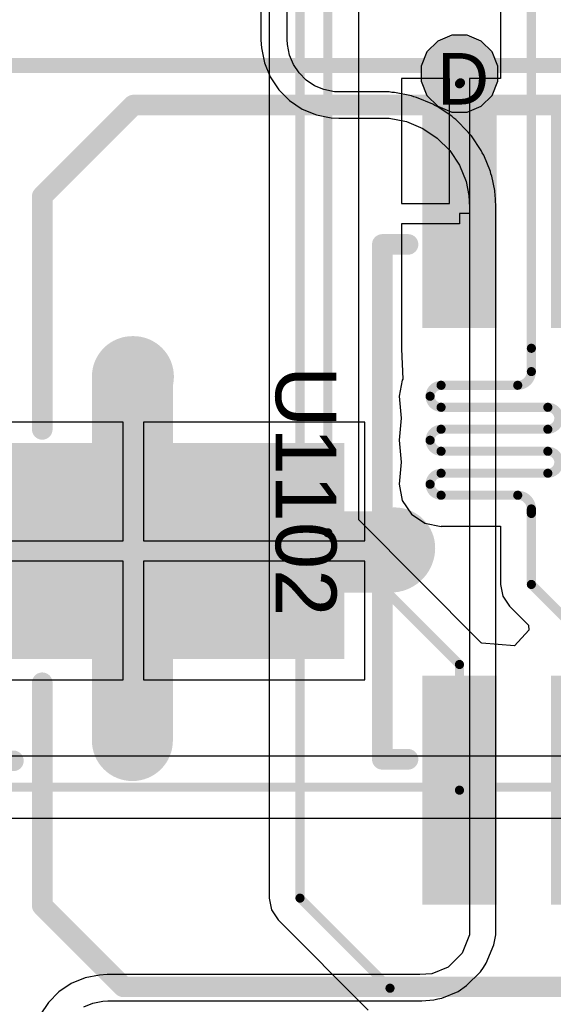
# Model space of a CAD drawing. Header units: inches. Extents: x -6 to 11.2, y -2.2 to 8.3.
# Tile 135 of 256: x 2.346 to 2.553, y 0.433 to 0.815. Entities that reach past the tile are written whole.
import ezdxf

# ---------------------------------------------------------------- set-up
doc = ezdxf.new("R2010")
doc.units = ezdxf.units.IN
doc.header["$MEASUREMENT"] = 0
for name, color, linetype in [('Board Layer Stack Bottom Overlay', 54, 'Continuous'), ('Board Layer Stack Bottom Solder', 6, 'Continuous'), ('Bottom Paste', 16, 'Continuous'), ('Drill Drawing', 1, 'Continuous'), ('Layer  6- Inner', 156, 'Continuous'), ('Layer 1- Top', 1, 'Continuous'), ('Layer 3- Inner', 16, 'Continuous'), ('Layer 4- Inner', 76, 'Continuous'), ('Layer 5- Inner', 90, 'Continuous'), ('Layer 7- PWR', 76, 'Continuous'), ('Layer 8- Bottom', 5, 'Continuous'), ('Top Overlay', 2, 'Continuous'), ('Top Paste', 8, 'Continuous'), ('Top Solder', 216, 'Continuous'), ('Via Holes', 16, 'Continuous')]:
    doc.layers.add(name, color=color, linetype=linetype)
doc.styles.add('Arial', font='txt', dxfattribs={"height": 0.2})

# ---------------------------------------------------------------- blocks, each defined once
blk = doc.blocks.new('SOIC_8___M_______28')
at = {"layer": 'Layer 1- Top'}
for points in [[(-0.0875, 0.0695), (-0.0875, 0.1545), (-0.0625, 0.1545), (-0.0625, 0.0695)], [(-0.0375, 0.0695), (-0.0375, 0.1545), (-0.0125, 0.1545), (-0.0125, 0.0695)], [(0.0125, 0.0695), (0.0125, 0.1545), (0.0375, 0.1545), (0.0375, 0.0695)], [(0.0625, 0.0695), (0.0625, 0.1545), (0.0875, 0.1545), (0.0875, 0.0695)], [(-0.0875, -0.1545), (-0.0875, -0.0695), (-0.0625, -0.0695), (-0.0625, -0.1545)], [(-0.0375, -0.1545), (-0.0375, -0.0695), (-0.0125, -0.0695), (-0.0125, -0.1545)], [(0.0125, -0.1545), (0.0125, -0.0695), (0.0375, -0.0695), (0.0375, -0.1545)], [(0.0625, -0.1545), (0.0625, -0.0695), (0.0875, -0.0695), (0.0875, -0.1545)]]:
    blk.add_hatch(color=7, dxfattribs=at).paths.add_polyline_path(points)
at = {"layer": 'Top Paste'}
for points in [[(-0.0875, 0.0695), (-0.0875, 0.1545), (-0.0625, 0.1545), (-0.0625, 0.0695)], [(-0.0375, 0.0695), (-0.0375, 0.1545), (-0.0125, 0.1545), (-0.0125, 0.0695)], [(0.0125, 0.0695), (0.0125, 0.1545), (0.0375, 0.1545), (0.0375, 0.0695)], [(0.0625, 0.0695), (0.0625, 0.1545), (0.0875, 0.1545), (0.0875, 0.0695)], [(-0.0875, -0.1545), (-0.0875, -0.0695), (-0.0625, -0.0695), (-0.0625, -0.1545)], [(-0.0375, -0.1545), (-0.0375, -0.0695), (-0.0125, -0.0695), (-0.0125, -0.1545)], [(0.0125, -0.1545), (0.0125, -0.0695), (0.0375, -0.0695), (0.0375, -0.1545)], [(0.0625, -0.1545), (0.0625, -0.0695), (0.0875, -0.0695), (0.0875, -0.1545)]]:
    blk.add_hatch(color=8, dxfattribs=at).paths.add_polyline_path(points)
at = {"layer": 'Top Solder'}
for points in [[(-0.08947, 0.06753), (-0.08947, 0.15647), (-0.06053, 0.15647), (-0.06053, 0.06753)], [(-0.03947, 0.06753), (-0.03947, 0.15647), (-0.01053, 0.15647), (-0.01053, 0.06753)], [(0.01053, 0.06753), (0.01053, 0.15647), (0.03947, 0.15647), (0.03947, 0.06753)], [(0.06053, 0.06753), (0.06053, 0.15647), (0.08947, 0.15647), (0.08947, 0.06753)], [(-0.08947, -0.15647), (-0.08947, -0.06753), (-0.06053, -0.06753), (-0.06053, -0.15647)], [(-0.03947, -0.15647), (-0.03947, -0.06753), (-0.01053, -0.06753), (-0.01053, -0.15647)], [(0.01053, -0.15647), (0.01053, -0.06753), (0.03947, -0.06753), (0.03947, -0.15647)], [(0.06053, -0.15647), (0.06053, -0.06753), (0.08947, -0.06753), (0.08947, -0.15647)]]:
    blk.add_hatch(color=216, dxfattribs=at).paths.add_polyline_path(points)
at = {"layer": 'Top Overlay'}
for p, q in [((-0.12272, -0.1215), (-0.1185, -0.11728)), ((-0.1185, -0.11728), (-0.11298, -0.115)), ((-0.11298, -0.115), (-0.11, -0.115)), ((-0.11, -0.115), (-0.10702, -0.115)), ((-0.10702, -0.115), (-0.1015, -0.11728)), ((-0.1015, -0.11728), (-0.09728, -0.1215)), ((-0.125, -0.12702), (-0.12272, -0.1215)), ((-0.09728, -0.1215), (-0.095, -0.12702)), ((-0.125, -0.13298), (-0.125, -0.12702)), ((-0.095, -0.12702), (-0.095, -0.13298)), ((-0.12272, -0.1385), (-0.125, -0.13298)), ((-0.095, -0.13298), (-0.09728, -0.1385)), ((-0.1185, -0.14272), (-0.12272, -0.1385)), ((-0.09728, -0.1385), (-0.1015, -0.14272)), ((-0.11298, -0.145), (-0.1185, -0.14272)), ((-0.11, -0.145), (-0.11298, -0.145)), ((-0.11, -0.145), (-0.11, -0.145)), ((-0.10702, -0.145), (-0.11, -0.145)), ((-0.1015, -0.14272), (-0.10702, -0.145))]:
    blk.add_line(p, q, dxfattribs=at)
for points in [[(-0.095, 0.1, 0.008, 0.008, 0), (-0.105, 0.1, 0.008, 0.008, 0)], [(-0.105, 0.1, 0.008, 0.008, 0), (-0.105, -0.1, 0.008, 0.008, 0)], [(0.105, 0.1, 0.008, 0.008, 0), (0.095, 0.1, 0.008, 0.008, 0)], [(0.105, 0.1, 0.008, 0.008, 0), (0.105, -0.1, 0.008, 0.008, 0)], [(-0.095, -0.1, 0.008, 0.008, 0), (-0.105, -0.1, 0.008, 0.008, 0)], [(0.105, -0.1, 0.008, 0.008, 0), (0.095, -0.1, 0.008, 0.008, 0)]]:
    blk.add_lwpolyline(points, format="xyseb", dxfattribs=at)
for points in [[(-0.107, 0.1, 0.004, 0.004, 1), (-0.103, 0.1, 0.004, 0.004, 1)], [(-0.107, 0.1, 0.004, 0.004, 1), (-0.103, 0.1, 0.004, 0.004, 1)], [(-0.097, 0.1, 0.004, 0.004, 1), (-0.093, 0.1, 0.004, 0.004, 1)], [(0.093, 0.1, 0.004, 0.004, 1), (0.097, 0.1, 0.004, 0.004, 1)], [(0.103, 0.1, 0.004, 0.004, 1), (0.107, 0.1, 0.004, 0.004, 1)], [(0.103, 0.1, 0.004, 0.004, 1), (0.107, 0.1, 0.004, 0.004, 1)], [(-0.107, -0.1, 0.004, 0.004, 1), (-0.103, -0.1, 0.004, 0.004, 1)], [(-0.107, -0.1, 0.004, 0.004, 1), (-0.103, -0.1, 0.004, 0.004, 1)], [(-0.097, -0.1, 0.004, 0.004, 1), (-0.093, -0.1, 0.004, 0.004, 1)], [(0.093, -0.1, 0.004, 0.004, 1), (0.097, -0.1, 0.004, 0.004, 1)], [(0.103, -0.1, 0.004, 0.004, 1), (0.107, -0.1, 0.004, 0.004, 1)], [(0.103, -0.1, 0.004, 0.004, 1), (0.107, -0.1, 0.004, 0.004, 1)]]:
    blk.add_lwpolyline(points, format="xyseb", close=True, dxfattribs=at)
blk = doc.blocks.new('DO1813_B_88')
at = {"layer": 'Board Layer Stack Bottom Solder'}
for points in [[(-0.09583, 0.08197), (-0.09583, -0.08197), (-0.17976, -0.08197), (-0.17976, 0.08197)], [(0.17976, 0.08197), (0.17976, -0.08197), (0.09583, -0.08197), (0.09583, 0.08197)]]:
    blk.add_hatch(color=6, dxfattribs=at).paths.add_polyline_path(points)
at = {"layer": 'Bottom Paste'}
for points in [[(-0.0978, 0.08), (-0.0978, -0.08), (-0.1778, -0.08), (-0.1778, 0.08)], [(0.1778, 0.08), (0.1778, -0.08), (0.0978, -0.08), (0.0978, 0.08)]]:
    blk.add_hatch(color=16, dxfattribs=at).paths.add_polyline_path(points)
at = {"layer": 'Layer 8- Bottom'}
for points in [[(-0.0978, 0.08), (-0.0978, -0.08), (-0.1778, -0.08), (-0.1778, 0.08)], [(0.1778, 0.08), (0.1778, -0.08), (0.0978, -0.08), (0.0978, 0.08)]]:
    blk.add_hatch(color=7, dxfattribs=at).paths.add_polyline_path(points)
at = {"layer": 'Board Layer Stack Bottom Overlay'}
for points in [[(-0.18504, -0.15748, 0.00591, 0.00591, 0), (-0.18504, 0.15748, 0.00591, 0.00591, 0)], [(-0.18504, 0.15748, 0.00591, 0.00591, 0), (0.18504, 0.15748, 0.00591, 0.00591, 0)], [(0.18504, -0.15748, 0.00591, 0.00591, 0), (0.18504, 0.15748, 0.00591, 0.00591, 0)], [(-0.18504, -0.15748, 0.00591, 0.00591, 0), (0.18504, -0.15748, 0.00591, 0.00591, 0)]]:
    blk.add_lwpolyline(points, format="xyseb", dxfattribs=at)
for points in [[(-0.18652, 0.15748, 0.00295, 0.00295, 1), (-0.18356, 0.15748, 0.00295, 0.00295, 1)], [(-0.18652, 0.15748, 0.00295, 0.00295, 1), (-0.18356, 0.15748, 0.00295, 0.00295, 1)], [(0.18356, 0.15748, 0.00295, 0.00295, 1), (0.18652, 0.15748, 0.00295, 0.00295, 1)], [(0.18356, 0.15748, 0.00295, 0.00295, 1), (0.18652, 0.15748, 0.00295, 0.00295, 1)], [(-0.18652, -0.15748, 0.00295, 0.00295, 1), (-0.18356, -0.15748, 0.00295, 0.00295, 1)], [(-0.18652, -0.15748, 0.00295, 0.00295, 1), (-0.18356, -0.15748, 0.00295, 0.00295, 1)], [(0.18356, -0.15748, 0.00295, 0.00295, 1), (0.18652, -0.15748, 0.00295, 0.00295, 1)], [(0.18356, -0.15748, 0.00295, 0.00295, 1), (0.18652, -0.15748, 0.00295, 0.00295, 1)]]:
    blk.add_lwpolyline(points, format="xyseb", close=True, dxfattribs=at)
blk = doc.blocks.new('ALUM_F8X10_B_136')
at = {"layer": 'Board Layer Stack Bottom Solder'}
blk.add_hatch(color=6, dxfattribs=at).paths.add_polyline_path([(-0.2237, 0.04197), (-0.05976, 0.04197), (-0.05976, -0.04197), (-0.2237, -0.04197)])
at = {"layer": 'Bottom Paste'}
blk.add_hatch(color=16, dxfattribs=at).paths.add_polyline_path([(-0.22173, 0.04), (-0.06173, 0.04), (-0.06173, -0.04), (-0.22173, -0.04)])
at = {"layer": 'Layer 8- Bottom'}
blk.add_hatch(color=7, dxfattribs=at).paths.add_polyline_path([(-0.22173, 0.04), (-0.06173, 0.04), (-0.06173, -0.04), (-0.22173, -0.04)])
at = {"layer": 'Board Layer Stack Bottom Overlay'}
for points in [[(-0.17717, 0.1378, 0.008, 0.008, 0), (-0.14173, 0.17323, 0.008, 0.008, 0)], [(-0.14173, 0.17323, 0.008, 0.008, 0), (0.17717, 0.17323, 0.008, 0.008, 0)], [(-0.17717, 0.04724, 0.008, 0.008, 0), (-0.17717, 0.1378, 0.008, 0.008, 0)], [(-0.17717, -0.1378, 0.008, 0.008, 0), (-0.17717, -0.05118, 0.008, 0.008, 0)], [(-0.2435, -0.0815, 0.008, 0.008, 0), (-0.18839, -0.0815, 0.008, 0.008, 0)], [(-0.17717, -0.1378, 0.008, 0.008, 0), (-0.14567, -0.16929, 0.008, 0.008, 0)], [(-0.14567, -0.16929, 0.008, 0.008, 0), (0.17717, -0.16929, 0.008, 0.008, 0)]]:
    blk.add_lwpolyline(points, format="xyseb", dxfattribs=at)
for points in [[(-0.14373, 0.17323, 0.004, 0.004, 1), (-0.13973, 0.17323, 0.004, 0.004, 1)], [(-0.14373, 0.17323, 0.004, 0.004, 1), (-0.13973, 0.17323, 0.004, 0.004, 1)], [(-0.17917, 0.1378, 0.004, 0.004, 1), (-0.17517, 0.1378, 0.004, 0.004, 1)], [(-0.17917, 0.1378, 0.004, 0.004, 1), (-0.17517, 0.1378, 0.004, 0.004, 1)], [(-0.17917, 0.04724, 0.004, 0.004, 1), (-0.17517, 0.04724, 0.004, 0.004, 1)], [(-0.17917, -0.05118, 0.004, 0.004, 1), (-0.17517, -0.05118, 0.004, 0.004, 1)], [(-0.19039, -0.0815, 0.004, 0.004, 1), (-0.18639, -0.0815, 0.004, 0.004, 1)], [(-0.17917, -0.1378, 0.004, 0.004, 1), (-0.17517, -0.1378, 0.004, 0.004, 1)], [(-0.17917, -0.1378, 0.004, 0.004, 1), (-0.17517, -0.1378, 0.004, 0.004, 1)], [(-0.14767, -0.16929, 0.004, 0.004, 1), (-0.14367, -0.16929, 0.004, 0.004, 1)], [(-0.14767, -0.16929, 0.004, 0.004, 1), (-0.14367, -0.16929, 0.004, 0.004, 1)]]:
    blk.add_lwpolyline(points, format="xyseb", close=True, dxfattribs=at)

msp = doc.modelspace()

# ---------------------------------------------------------------- hatches: boundary and pattern name
at = {"layer": 'Layer 1- Top'}
h = msp.add_hatch(color=7, dxfattribs=at)
edge = h.paths.add_edge_path()
edge.add_arc((2.51654, 0.79409), 0.00984, 0, 360)
at = {"layer": 'Layer 3- Inner'}
h = msp.add_hatch(color=7, dxfattribs=at)
edge = h.paths.add_edge_path()
edge.add_arc((2.51654, 0.79409), 0.00984, 0, 360)
at = {"layer": 'Layer 5- Inner'}
h = msp.add_hatch(color=7, dxfattribs=at)
edge = h.paths.add_edge_path()
edge.add_arc((2.51654, 0.79409), 0.00984, 0, 360)
at = {"layer": 'Layer 7- PWR'}
h = msp.add_hatch(color=7, dxfattribs=at)
edge = h.paths.add_edge_path()
edge.add_arc((2.51654, 0.79409), 0.01492, 0, 360)
at = {"layer": 'Layer 8- Bottom'}
h = msp.add_hatch(color=7, dxfattribs=at)
edge = h.paths.add_edge_path()
edge.add_arc((2.51654, 0.79409), 0.00984, 0, 360)
at = {"layer": 'Via Holes'}
h = msp.add_hatch(color=7, dxfattribs=at)
edge = h.paths.add_edge_path()
edge.add_arc((2.51654, 0.79409), 0.00492, 0, 360)

# ---------------------------------------------------------------- linework, layer by layer
at = {"layer": 'Layer  6- Inner'}
for p, q in [((2.51357, 0.80902), (2.50808, 0.80674)), ((2.5195, 0.80902), (2.51357, 0.80902)), ((2.52499, 0.80674), (2.5195, 0.80902)), ((2.50808, 0.80674), (2.50389, 0.80255)), ((2.52919, 0.80255), (2.52499, 0.80674)), ((2.50389, 0.80255), (2.50161, 0.79706)), ((2.53146, 0.79706), (2.52919, 0.80255)), ((2.50161, 0.79706), (2.50161, 0.79113)), ((2.53146, 0.79113), (2.53146, 0.79706)), ((2.50161, 0.79113), (2.50389, 0.78564)), ((2.52919, 0.78564), (2.53146, 0.79113)), ((2.50389, 0.78564), (2.50808, 0.78144)), ((2.52499, 0.78144), (2.52919, 0.78564)), ((2.50808, 0.78144), (2.51357, 0.77917)), ((2.5195, 0.77917), (2.52499, 0.78144)), ((2.51357, 0.77917), (2.5195, 0.77917)), ((2.77498, 0.52893), (1.93777, 0.52893)), ((2.19435, 0.50493), (2.77001, 0.50493))]:
    msp.add_line(p, q, dxfattribs=at)
msp.add_lwpolyline([(1.88819, 0.51693, 0.00354, 0.00354, 0), (2.77498, 0.51693, 0.00354, 0.00354, 0)], format="xyseb", dxfattribs=at)
at = {"layer": 'Layer 1- Top'}
for p, q in [((2.44253, 1.31648), (2.44253, 0.47382)), ((2.47736, 0.62072), (2.47736, 0.84488)), ((2.53249, 0.83622), (2.53249, 0.79225)), ((2.5126, 0.79225), (2.49404, 0.79225)), ((2.49404, 0.79225), (2.49404, 0.74369)), ((2.5126, 0.74369), (2.5126, 0.79225)), ((2.53249, 0.79225), (2.52047, 0.79225)), ((2.52047, 0.79225), (2.52047, 0.73975)), ((2.49404, 0.74369), (2.5126, 0.74369)), ((2.52047, 0.73975), (2.51654, 0.73975)), ((2.51654, 0.73975), (2.51654, 0.73581)), ((2.51654, 0.73581), (2.49404, 0.73581)), ((2.49404, 0.73581), (2.49404, 0.68725)), ((2.49404, 0.68725), (2.49404, 0.68725)), ((2.49404, 0.68725), (2.49456, 0.67544)), ((2.49428, 0.67502), (2.49303, 0.66876)), ((2.49456, 0.67544), (2.49428, 0.67502)), ((2.49303, 0.66876), (2.49389, 0.66022)), ((2.49389, 0.66022), (2.49303, 0.65167)), ((2.49303, 0.65167), (2.49389, 0.64313)), ((2.49389, 0.64313), (2.49303, 0.63459)), ((2.49303, 0.63459), (2.49428, 0.62833)), ((2.49428, 0.62833), (2.49782, 0.62302)), ((2.52502, 0.57305), (2.47736, 0.62072)), ((2.49782, 0.62302), (2.50313, 0.61947)), ((2.50313, 0.61947), (2.50939, 0.61823)), ((2.50939, 0.61823), (2.50939, 0.61831)), ((2.50939, 0.61831), (2.53249, 0.61831)), ((2.53249, 0.61831), (2.53249, 0.59567)), ((2.53249, 0.59567), (2.5334, 0.59108)), ((2.5334, 0.59108), (2.536, 0.58718)), ((2.536, 0.58718), (2.54339, 0.57979)), ((2.5435, 0.57788), (2.53793, 0.57186)), ((2.54339, 0.57979), (2.5435, 0.57788)), ((2.52519, 0.5728), (2.52502, 0.57305)), ((2.53793, 0.57186), (2.52519, 0.5728)), ((2.44253, 0.47382), (2.44344, 0.46923)), ((2.44344, 0.46923), (2.44604, 0.46533)), ((2.44604, 0.46533), (2.48104, 0.43033))]:
    msp.add_line(p, q, dxfattribs=at)
for points in [[(2.45453, 0.47382, 0.00354, 0.00354, 0), (2.45453, 1.56713, 0.00354, 0.00354, 0)], [(2.46535, 0.61575, 0.00354, 0.00354, 0), (2.46535, 0.84488, 0.00354, 0.00354, 0)], [(2.54449, 0.6874, 0.00354, 0.00354, 0), (2.54449, 0.83622, 0.00354, 0.00354, 0)], [(2.51654, 0.73975, 0.01181, 0.01181, 0), (2.51654, 0.79016, 0.01181, 0.01181, 0)], [(2.51654, 0.79016, 0.00354, 0.00354, 0), (2.51693, 0.79055, 0.00354, 0.00354, 0)], [(2.54449, 0.67835, 0.00354, 0.00354, 0), (2.54449, 0.6874, 0.00354, 0.00354, 0)], [(2.54449, 0.67835, 0.00354, 0.00354, -0.414214), (2.53917, 0.67303, 0.00354, 0.00354, 0)], [(2.50512, 0.66876, 0.00354, 0.00354, -0.414214), (2.50939, 0.67303, 0.00354, 0.00354, 0)], [(2.50939, 0.67303, 0.00354, 0.00354, 0), (2.53917, 0.67303, 0.00354, 0.00354, 0)], [(2.50512, 0.66876, 0.00354, 0.00354, 0), (2.50512, 0.66876, 0.00354, 0.00354, 0)], [(2.50939, 0.66449, 0.00354, 0.00354, -0.414214), (2.50512, 0.66876, 0.00354, 0.00354, 0)], [(2.50939, 0.66449, 0.00354, 0.00354, 0), (2.55089, 0.66449, 0.00354, 0.00354, 0)], [(2.55089, 0.66449, 0.00354, 0.00354, -0.414214), (2.55516, 0.66022, 0.00354, 0.00354, 0)], [(2.55516, 0.66022, 0.00354, 0.00354, -0.414214), (2.55089, 0.65595, 0.00354, 0.00354, 0)], [(2.50512, 0.65167, 0.00354, 0.00354, -0.414214), (2.50939, 0.65595, 0.00354, 0.00354, 0)], [(2.50939, 0.65595, 0.00354, 0.00354, 0), (2.55089, 0.65595, 0.00354, 0.00354, 0)], [(2.50512, 0.65167, 0.00354, 0.00354, 0), (2.50512, 0.65167, 0.00354, 0.00354, 0)], [(2.50939, 0.6474, 0.00354, 0.00354, -0.414214), (2.50512, 0.65167, 0.00354, 0.00354, 0)], [(2.50939, 0.6474, 0.00354, 0.00354, 0), (2.55089, 0.6474, 0.00354, 0.00354, 0)], [(2.55089, 0.6474, 0.00354, 0.00354, -0.414214), (2.55516, 0.64313, 0.00354, 0.00354, 0)], [(2.55516, 0.64313, 0.00354, 0.00354, -0.414214), (2.55089, 0.63886, 0.00354, 0.00354, 0)], [(2.50512, 0.63459, 0.00354, 0.00354, -0.414214), (2.50939, 0.63886, 0.00354, 0.00354, 0)], [(2.50939, 0.63886, 0.00354, 0.00354, 0), (2.55089, 0.63886, 0.00354, 0.00354, 0)], [(2.50512, 0.63459, 0.00354, 0.00354, 0), (2.50512, 0.63459, 0.00354, 0.00354, 0)], [(2.50939, 0.63032, 0.00354, 0.00354, -0.414214), (2.50512, 0.63459, 0.00354, 0.00354, 0)], [(2.50939, 0.63032, 0.00354, 0.00354, 0), (2.53917, 0.63032, 0.00354, 0.00354, 0)], [(2.53917, 0.63032, 0.00354, 0.00354, -0.414214), (2.54449, 0.625, 0.00354, 0.00354, 0)], [(2.54449, 0.62323, 0.00354, 0.00354, 0), (2.54449, 0.625, 0.00354, 0.00354, 0)], [(2.54449, 0.59567, 0.00354, 0.00354, 0), (2.54449, 0.62323, 0.00354, 0.00354, 0)], [(2.46535, 0.61575, 0.00354, 0.00354, 0), (2.51654, 0.56457, 0.00354, 0.00354, 0)], [(2.54449, 0.59567, 0.00354, 0.00354, 0), (2.56654, 0.57362, 0.00354, 0.00354, 0)], [(2.51654, 0.51575, 0.00354, 0.00354, 0), (2.51654, 0.56457, 0.00354, 0.00354, 0)], [(2.45453, 0.47382, 0.00354, 0.00354, 0), (2.48953, 0.43882, 0.00354, 0.00354, 0)], [(2.48953, 0.43882, 0.00354, 0.00354, 0), (2.5963, 0.43882, 0.00354, 0.00354, 0)]]:
    msp.add_lwpolyline(points, format="xyseb", dxfattribs=at)
for points in [[(2.51358, 0.79016, 0.00591, 0.00591, 1), (2.51949, 0.79016, 0.00591, 0.00591, 1)], [(2.51565, 0.79016, 0.00177, 0.00177, 1), (2.51742, 0.79016, 0.00177, 0.00177, 1)], [(2.51604, 0.79055, 0.00177, 0.00177, 1), (2.51781, 0.79055, 0.00177, 0.00177, 1)], [(2.51358, 0.73975, 0.00591, 0.00591, 1), (2.51949, 0.73975, 0.00591, 0.00591, 1)], [(2.5436, 0.6874, 0.00177, 0.00177, 1), (2.54537, 0.6874, 0.00177, 0.00177, 1)], [(2.5436, 0.6874, 0.00177, 0.00177, 1), (2.54537, 0.6874, 0.00177, 0.00177, 1)], [(2.5436, 0.67835, 0.00177, 0.00177, 1), (2.54537, 0.67835, 0.00177, 0.00177, 1)], [(2.5436, 0.67835, 0.00177, 0.00177, 1), (2.54537, 0.67835, 0.00177, 0.00177, 1)], [(2.5085, 0.67303, 0.00177, 0.00177, 1), (2.51028, 0.67303, 0.00177, 0.00177, 1)], [(2.5085, 0.67303, 0.00177, 0.00177, 1), (2.51028, 0.67303, 0.00177, 0.00177, 1)], [(2.53829, 0.67303, 0.00177, 0.00177, 1), (2.54006, 0.67303, 0.00177, 0.00177, 1)], [(2.53829, 0.67303, 0.00177, 0.00177, 1), (2.54006, 0.67303, 0.00177, 0.00177, 1)], [(2.50423, 0.66876, 0.00177, 0.00177, 1), (2.506, 0.66876, 0.00177, 0.00177, 1)], [(2.50423, 0.66876, 0.00177, 0.00177, 1), (2.506, 0.66876, 0.00177, 0.00177, 1)], [(2.50423, 0.66876, 0.00177, 0.00177, 1), (2.506, 0.66876, 0.00177, 0.00177, 1)], [(2.50423, 0.66876, 0.00177, 0.00177, 1), (2.506, 0.66876, 0.00177, 0.00177, 1)], [(2.5085, 0.66449, 0.00177, 0.00177, 1), (2.51028, 0.66449, 0.00177, 0.00177, 1)], [(2.5085, 0.66449, 0.00177, 0.00177, 1), (2.51028, 0.66449, 0.00177, 0.00177, 1)], [(2.55, 0.66449, 0.00177, 0.00177, 1), (2.55177, 0.66449, 0.00177, 0.00177, 1)], [(2.55, 0.66449, 0.00177, 0.00177, 1), (2.55177, 0.66449, 0.00177, 0.00177, 1)], [(2.5085, 0.65595, 0.00177, 0.00177, 1), (2.51028, 0.65595, 0.00177, 0.00177, 1)], [(2.5085, 0.65595, 0.00177, 0.00177, 1), (2.51028, 0.65595, 0.00177, 0.00177, 1)], [(2.55, 0.65595, 0.00177, 0.00177, 1), (2.55177, 0.65595, 0.00177, 0.00177, 1)], [(2.55, 0.65595, 0.00177, 0.00177, 1), (2.55177, 0.65595, 0.00177, 0.00177, 1)], [(2.50423, 0.65167, 0.00177, 0.00177, 1), (2.506, 0.65167, 0.00177, 0.00177, 1)], [(2.50423, 0.65167, 0.00177, 0.00177, 1), (2.506, 0.65167, 0.00177, 0.00177, 1)], [(2.50423, 0.65167, 0.00177, 0.00177, 1), (2.506, 0.65167, 0.00177, 0.00177, 1)], [(2.50423, 0.65167, 0.00177, 0.00177, 1), (2.506, 0.65167, 0.00177, 0.00177, 1)], [(2.5085, 0.6474, 0.00177, 0.00177, 1), (2.51028, 0.6474, 0.00177, 0.00177, 1)], [(2.5085, 0.6474, 0.00177, 0.00177, 1), (2.51028, 0.6474, 0.00177, 0.00177, 1)], [(2.55, 0.6474, 0.00177, 0.00177, 1), (2.55177, 0.6474, 0.00177, 0.00177, 1)], [(2.55, 0.6474, 0.00177, 0.00177, 1), (2.55177, 0.6474, 0.00177, 0.00177, 1)], [(2.5085, 0.63886, 0.00177, 0.00177, 1), (2.51028, 0.63886, 0.00177, 0.00177, 1)], [(2.5085, 0.63886, 0.00177, 0.00177, 1), (2.51028, 0.63886, 0.00177, 0.00177, 1)], [(2.55, 0.63886, 0.00177, 0.00177, 1), (2.55177, 0.63886, 0.00177, 0.00177, 1)], [(2.55, 0.63886, 0.00177, 0.00177, 1), (2.55177, 0.63886, 0.00177, 0.00177, 1)], [(2.50423, 0.63459, 0.00177, 0.00177, 1), (2.506, 0.63459, 0.00177, 0.00177, 1)], [(2.50423, 0.63459, 0.00177, 0.00177, 1), (2.506, 0.63459, 0.00177, 0.00177, 1)], [(2.50423, 0.63459, 0.00177, 0.00177, 1), (2.506, 0.63459, 0.00177, 0.00177, 1)], [(2.50423, 0.63459, 0.00177, 0.00177, 1), (2.506, 0.63459, 0.00177, 0.00177, 1)], [(2.5085, 0.63032, 0.00177, 0.00177, 1), (2.51028, 0.63032, 0.00177, 0.00177, 1)], [(2.5085, 0.63032, 0.00177, 0.00177, 1), (2.51028, 0.63032, 0.00177, 0.00177, 1)], [(2.53829, 0.63032, 0.00177, 0.00177, 1), (2.54006, 0.63032, 0.00177, 0.00177, 1)], [(2.53829, 0.63032, 0.00177, 0.00177, 1), (2.54006, 0.63032, 0.00177, 0.00177, 1)], [(2.5436, 0.625, 0.00177, 0.00177, 1), (2.54537, 0.625, 0.00177, 0.00177, 1)], [(2.5436, 0.625, 0.00177, 0.00177, 1), (2.54537, 0.625, 0.00177, 0.00177, 1)], [(2.5436, 0.62323, 0.00177, 0.00177, 1), (2.54537, 0.62323, 0.00177, 0.00177, 1)], [(2.5436, 0.62323, 0.00177, 0.00177, 1), (2.54537, 0.62323, 0.00177, 0.00177, 1)], [(2.46447, 0.61575, 0.00177, 0.00177, 1), (2.46624, 0.61575, 0.00177, 0.00177, 1)], [(2.46447, 0.61575, 0.00177, 0.00177, 1), (2.46624, 0.61575, 0.00177, 0.00177, 1)], [(2.5436, 0.59567, 0.00177, 0.00177, 1), (2.54537, 0.59567, 0.00177, 0.00177, 1)], [(2.5436, 0.59567, 0.00177, 0.00177, 1), (2.54537, 0.59567, 0.00177, 0.00177, 1)], [(2.51565, 0.56457, 0.00177, 0.00177, 1), (2.51742, 0.56457, 0.00177, 0.00177, 1)], [(2.51565, 0.56457, 0.00177, 0.00177, 1), (2.51742, 0.56457, 0.00177, 0.00177, 1)], [(2.51565, 0.51575, 0.00177, 0.00177, 1), (2.51742, 0.51575, 0.00177, 0.00177, 1)], [(2.45364, 0.47382, 0.00177, 0.00177, 1), (2.45541, 0.47382, 0.00177, 0.00177, 1)], [(2.45364, 0.47382, 0.00177, 0.00177, 1), (2.45541, 0.47382, 0.00177, 0.00177, 1)], [(2.48864, 0.43882, 0.00177, 0.00177, 1), (2.49042, 0.43882, 0.00177, 0.00177, 1)], [(2.48864, 0.43882, 0.00177, 0.00177, 1), (2.49042, 0.43882, 0.00177, 0.00177, 1)]]:
    msp.add_lwpolyline(points, format="xyseb", close=True, dxfattribs=at)
at = {"layer": 'Layer 4- Inner'}
for p, q in [((2.51357, 0.80902), (2.50808, 0.80674)), ((2.5195, 0.80902), (2.51357, 0.80902)), ((2.52499, 0.80674), (2.5195, 0.80902)), ((2.50808, 0.80674), (2.50389, 0.80255)), ((2.52919, 0.80255), (2.52499, 0.80674)), ((2.50389, 0.80255), (2.50161, 0.79706)), ((2.53146, 0.79706), (2.52919, 0.80255)), ((2.50161, 0.79706), (2.50161, 0.79113)), ((2.53146, 0.79113), (2.53146, 0.79706)), ((2.50161, 0.79113), (2.50389, 0.78564)), ((2.52919, 0.78564), (2.53146, 0.79113)), ((2.50389, 0.78564), (2.50808, 0.78144)), ((2.52499, 0.78144), (2.52919, 0.78564)), ((2.50808, 0.78144), (2.51357, 0.77917)), ((2.5195, 0.77917), (2.52499, 0.78144)), ((2.51357, 0.77917), (2.5195, 0.77917))]:
    msp.add_line(p, q, dxfattribs=at)
at = {"layer": 'Layer 8- Bottom'}
for p, q in [((2.43937, 1.0815), (2.43937, 0.80709)), ((2.44957, 0.80734), (2.44957, 1.0815)), ((2.43937, 0.80709), (2.43952, 0.80412)), ((2.44966, 0.80537), (2.44957, 0.80734)), ((2.43952, 0.80412), (2.44068, 0.79829)), ((2.45048, 0.80126), (2.44966, 0.80537)), ((2.45199, 0.79763), (2.45048, 0.80126)), ((2.44068, 0.79829), (2.44295, 0.7928)), ((2.45417, 0.79435), (2.45199, 0.79763)), ((2.44295, 0.7928), (2.44625, 0.78785)), ((2.45695, 0.79157), (2.45417, 0.79435)), ((2.46022, 0.78939), (2.45695, 0.79157)), ((2.46386, 0.78788), (2.46022, 0.78939)), ((2.44625, 0.78785), (2.45045, 0.78365)), ((2.46797, 0.78706), (2.46386, 0.78788)), ((2.46993, 0.78697), (2.46797, 0.78706)), ((2.48583, 0.78697), (2.46993, 0.78697)), ((2.48924, 0.78697), (2.48583, 0.78697)), ((2.49022, 0.78677), (2.48924, 0.78697)), ((2.49123, 0.78677), (2.49022, 0.78677)), ((2.49792, 0.78544), (2.49123, 0.78677)), ((2.49885, 0.78506), (2.49792, 0.78544)), ((2.49983, 0.78486), (2.49885, 0.78506)), ((2.50614, 0.78225), (2.49983, 0.78486)), ((2.45045, 0.78365), (2.45539, 0.78035)), ((2.45539, 0.78035), (2.46089, 0.77808)), ((2.50697, 0.78169), (2.50614, 0.78225)), ((2.5079, 0.78131), (2.50697, 0.78169)), ((2.51358, 0.77751), (2.5079, 0.78131)), ((2.46089, 0.77808), (2.46671, 0.77692)), ((2.46671, 0.77692), (2.46969, 0.77677)), ((2.46969, 0.77677), (2.48583, 0.77677)), ((2.48583, 0.77677), (2.48924, 0.77677)), ((2.48924, 0.77677), (2.49593, 0.77544)), ((2.51429, 0.7768), (2.51358, 0.77751)), ((2.51512, 0.77625), (2.51429, 0.7768)), ((2.49593, 0.77544), (2.50224, 0.77283)), ((2.50224, 0.77283), (2.50791, 0.76904)), ((2.51995, 0.77142), (2.51512, 0.77625)), ((2.50791, 0.76904), (2.51274, 0.76421)), ((2.52051, 0.77059), (2.51995, 0.77142)), ((2.52122, 0.76988), (2.52051, 0.77059)), ((2.52501, 0.7642), (2.52122, 0.76988)), ((2.51274, 0.76421), (2.51653, 0.75854)), ((2.52539, 0.76327), (2.52501, 0.7642)), ((2.52595, 0.76244), (2.52539, 0.76327)), ((2.52856, 0.75613), (2.52595, 0.76244)), ((2.51653, 0.75854), (2.51914, 0.75223)), ((2.52876, 0.75515), (2.52856, 0.75613)), ((2.52914, 0.75422), (2.52876, 0.75515)), ((2.53023, 0.74874), (2.52914, 0.75422)), ((2.51914, 0.75223), (2.52023, 0.74675)), ((2.52023, 0.74675), (2.52047, 0.74214)), ((2.53023, 0.748), (2.53023, 0.74874)), ((2.53041, 0.74728), (2.53023, 0.748)), ((2.53065, 0.74267), (2.53041, 0.74728)), ((2.52047, 0.74214), (2.52047, 0.74213)), ((2.52047, 0.74213), (2.52047, 0.74213)), ((2.52047, 0.74213), (2.52047, 0.74213)), ((2.52047, 0.74213), (2.52047, 0.46339)), ((2.53061, 0.7424), (2.53065, 0.74267)), ((2.53067, 0.74214), (2.53061, 0.7424)), ((2.53067, 0.74213), (2.53067, 0.74214)), ((2.53067, 0.46339), (2.53067, 0.74213)), ((2.53067, 0.74213), (2.53067, 0.74213)), ((2.38583, 0.65866), (2.29976, 0.65866)), ((2.38583, 0.6126), (2.38583, 0.65866)), ((2.47976, 0.65866), (2.3937, 0.65866)), ((2.3937, 0.65866), (2.3937, 0.6126)), ((2.47976, 0.6126), (2.47976, 0.65866)), ((2.29976, 0.6126), (2.38583, 0.6126)), ((2.3937, 0.6126), (2.47976, 0.6126)), ((2.38583, 0.60472), (2.29976, 0.60472)), ((2.38583, 0.55866), (2.38583, 0.60472)), ((2.47976, 0.60472), (2.3937, 0.60472)), ((2.3937, 0.60472), (2.3937, 0.55866)), ((2.47976, 0.55866), (2.47976, 0.60472)), ((2.29976, 0.55866), (2.38583, 0.55866)), ((2.3937, 0.55866), (2.47976, 0.55866)), ((2.52047, 0.46339), (2.52047, 0.45955)), ((2.53067, 0.45955), (2.53067, 0.46339)), ((2.52047, 0.45955), (2.51754, 0.45246)), ((2.52989, 0.45565), (2.53067, 0.45955)), ((2.52696, 0.44856), (2.52989, 0.45565)), ((2.52989, 0.45565), (2.52989, 0.45565)), ((2.51754, 0.45246), (2.51211, 0.44703)), ((2.52585, 0.4469), (2.52696, 0.44856)), ((2.52696, 0.44856), (2.52696, 0.44856)), ((2.37663, 0.44395), (2.37096, 0.44282)), ((2.37953, 0.44409), (2.37663, 0.44395)), ((2.50118, 0.44409), (2.37953, 0.44409)), ((2.5058, 0.44442), (2.50118, 0.44409)), ((2.50118, 0.44409), (2.50118, 0.44409)), ((2.50118, 0.44409), (2.50118, 0.44409)), ((2.51211, 0.44703), (2.5058, 0.44442)), ((2.51932, 0.43982), (2.52474, 0.44525)), ((2.52474, 0.44525), (2.52475, 0.44525)), ((2.52475, 0.44525), (2.52585, 0.4469)), ((2.36561, 0.44061), (2.3608, 0.43739)), ((2.37096, 0.44282), (2.36561, 0.44061)), ((2.3608, 0.43739), (2.3567, 0.4333)), ((2.5097, 0.435), (2.51601, 0.43761)), ((2.51601, 0.43761), (2.51932, 0.43982)), ((2.3567, 0.4333), (2.35349, 0.42849)), ((2.37044, 0.43157), (2.37393, 0.43302)), ((2.37393, 0.43302), (2.37788, 0.43381)), ((2.37788, 0.43381), (2.37978, 0.4339)), ((2.37978, 0.4339), (2.50118, 0.4339)), ((2.50118, 0.4339), (2.50154, 0.43397)), ((2.50154, 0.43397), (2.5019, 0.43392)), ((2.5019, 0.43392), (2.50652, 0.43425)), ((2.50652, 0.43425), (2.5081, 0.43468)), ((2.5081, 0.43468), (2.5097, 0.435))]:
    msp.add_line(p, q, dxfattribs=at)
for points in [[(2.38937, 0.60827, 0.0315, 0.0315, 0), (2.38937, 0.67638, 0.0315, 0.0315, 0)], [(2.38937, 0.67638, 0.0315, 0.0315, 0), (2.38976, 0.67638, 0.0315, 0.0315, 0)], [(2.25291, 0.60827, 0.0315, 0.0315, 0), (2.38937, 0.60827, 0.0315, 0.0315, 0)], [(2.38937, 0.60827, 0.0315, 0.0315, 0), (2.48976, 0.60827, 0.0315, 0.0315, 0)], [(2.38937, 0.53504, 0.0315, 0.0315, 0), (2.38937, 0.60827, 0.0315, 0.0315, 0)], [(2.49134, 0.60984, 0.0315, 0.0315, -0.414214), (2.48976, 0.60827, 0.0315, 0.0315, 0)]]:
    msp.add_lwpolyline(points, format="xyseb", dxfattribs=at)
for points in [[(2.3815, 0.67638, 0.01575, 0.01575, 1), (2.39724, 0.67638, 0.01575, 0.01575, 1)], [(2.3815, 0.67638, 0.01575, 0.01575, 1), (2.39724, 0.67638, 0.01575, 0.01575, 1)], [(2.38189, 0.67638, 0.01575, 0.01575, 1), (2.39764, 0.67638, 0.01575, 0.01575, 1)], [(2.3815, 0.60827, 0.01575, 0.01575, 1), (2.39724, 0.60827, 0.01575, 0.01575, 1)], [(2.3815, 0.60827, 0.01575, 0.01575, 1), (2.39724, 0.60827, 0.01575, 0.01575, 1)], [(2.3815, 0.60827, 0.01575, 0.01575, 1), (2.39724, 0.60827, 0.01575, 0.01575, 1)], [(2.3815, 0.60827, 0.01575, 0.01575, 1), (2.39724, 0.60827, 0.01575, 0.01575, 1)], [(2.48189, 0.60827, 0.01575, 0.01575, 1), (2.49764, 0.60827, 0.01575, 0.01575, 1)], [(2.48189, 0.60827, 0.01575, 0.01575, 1), (2.49764, 0.60827, 0.01575, 0.01575, 1)], [(2.48346, 0.60984, 0.01575, 0.01575, 1), (2.49921, 0.60984, 0.01575, 0.01575, 1)], [(2.3815, 0.53504, 0.01575, 0.01575, 1), (2.39724, 0.53504, 0.01575, 0.01575, 1)]]:
    msp.add_lwpolyline(points, format="xyseb", close=True, dxfattribs=at)

# ---------------------------------------------------------------- block references
for name, p in [('DO1813_B_88', (2.45866, 0.95472)), ('ALUM_F8X10_B_136', (2.5315, 0.60866))]:
    msp.add_blockref(name, p)
at = {"rotation": 180}
msp.add_blockref('SOIC_8___M_______28', (2.59154, 0.62775), dxfattribs=at)

# ---------------------------------------------------------------- texts
at = {"layer": 'Drill Drawing', "style": 'Arial'}
msp.add_text('D', height=0.02, dxfattribs=at).set_placement((2.50787, 0.7821))
at = {"layer": 'Top Overlay', "style": 'Arial'}
msp.add_text('U1102', height=0.023622, rotation=270, dxfattribs=at).set_placement((2.44508, 0.68049))

doc.saveas('drawing.dxf')
